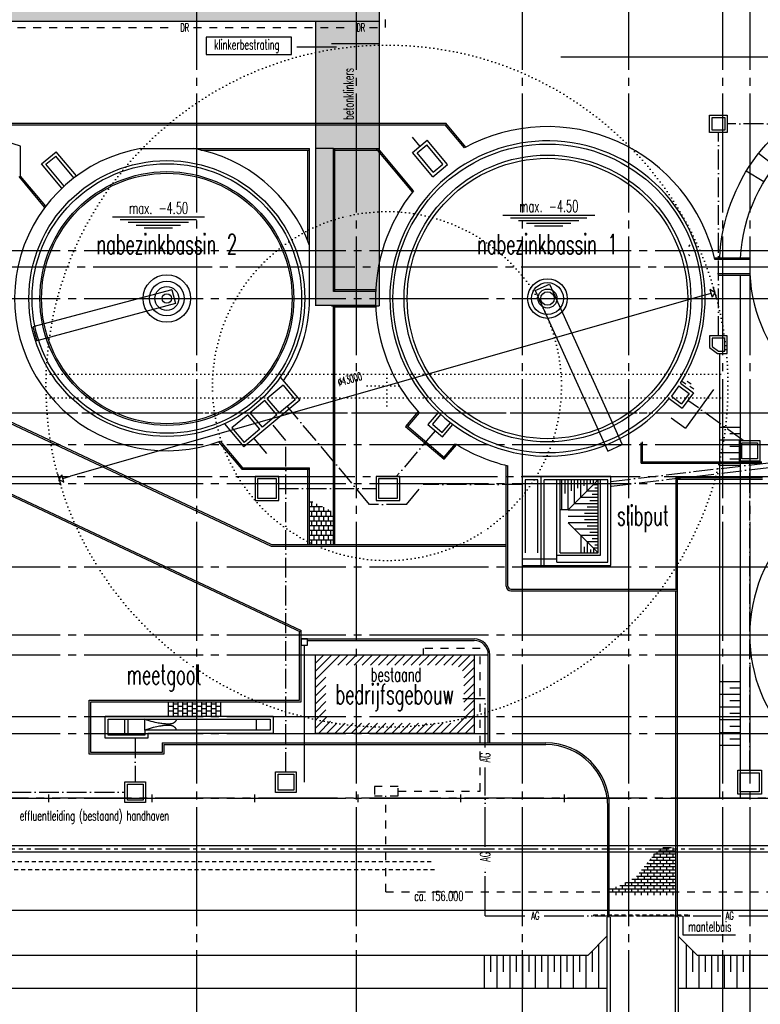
# Model space of a CAD drawing. Extents: x 0 to 295580, y 0 to 170026.
# Tile 15 of 30: x 151818 to 198515, y 36665 to 98749. Entities that reach past the tile are written whole.
import ezdxf
from ezdxf.enums import TextEntityAlignment as Align

# ---------------------------------------------------------------- set-up
doc = ezdxf.new("R2010")
doc.units = 0
doc.header["$LTSCALE"] = 250
doc.header["$PDMODE"] = 3
for name, pattern in [('BORDER_M', [11, 6, -1, 1, -1, 1, -1]), ('CENTRE_M', [7, 5, -1, 0, -1]), ('DCENTRE_L', [13, 10, -1, 0, -1, 0, -1]), ('DOT_M', [1, 0, -1]), ('HIDDEN_S', [1.75, 1, -0.75]), ('STR4', [26, 20, -2, 2, -2]), ('STRAMIEN_X', [36, 30, -2, 2, -2]), ('STRIPE_M', [4, 2, -2])]:
    doc.linetypes.add(name, pattern=pattern)
doc.layers.get('0').update_dxf_attribs({"linetype": 'CONTINUOUS'})
doc.layers.get('DEFPOINTS').update_dxf_attribs({"linetype": 'CONTINUOUS'})
for name, color, linetype in [('B0', 51, 'CONTINUOUS'), ('B1', 52, 'CONTINUOUS'), ('B3', 110, 'CONTINUOUS'), ('B3-AFRAST', 110, 'STR4'), ('B3-CENTRE', 52, 'CENTRE_M'), ('B4', 140, 'CONTINUOUS'), ('BBL3', 12, 'BORDER_M'), ('BDL2', 241, 'DOT_M'), ('BHL1', 61, 'HIDDEN_S'), ('BPP-115', 115, 'CONTINUOUS'), ('BPP-33', 33, 'CONTINUOUS'), ('BPP-47', 47, 'CONTINUOUS'), ('BTXT2', 123, 'CONTINUOUS'), ('BTXT3', 150, 'CONTINUOUS'), ('EL2', 251, 'STRIPE_M'), ('HULP-AG', 50, 'DCENTRE_L'), ('HULP-DR', 254, 'STRIPE_M'), ('HULP-IN', 13, 'BORDER_M'), ('MEETLIJNEN', 20, 'STRAMIEN_X')]:
    doc.layers.add(name, color=color, linetype=linetype)
doc.styles.add('SIMPLEX06', font='SIMPLEX.shx', dxfattribs={"width": 0.6, "height": 625})
doc.styles.get("Standard").update_dxf_attribs({"font": 'txt.shx'})
doc.dimstyles.get("Standard").update_dxf_attribs({"dimscale": 250, "dimtxt": 3, "dimasz": 3, "dimexe": 3, "dimexo": 3, "dimgap": 2, "dimtad": 0, "dimdec": 4, "dimzin": 1, "dimtxsty": 'STANDARD', "dimblk": 'MP1', "dimcen": -3, "dimdle": 1.25, "dimse1": 1, "dimse2": 1, "dimclrd": 256, "dimclre": 256, "dimclrt": 256, "dimazin": 3, "dimtfac": 0.666667, "dimtdec": 4, "dimtix": 1, "dimtmove": 0, "dimatfit": 3, "dimtvp": 0.8, "dimtolj": 1, "dimtzin": 0})

# ---------------------------------------------------------------- blocks, each defined once
blk = doc.blocks.new('AF')
at = {"layer": 'B3-AFRAST'}
blk.add_line((0, -250), (0, 250), dxfattribs=at)
blk = doc.blocks.new('MP1')
for p, q in [((-0.333, 0), (-1, 0)), ((-0.333, 0.333), (-0.333, -0.333)), ((0, 0), (-0.333, 0.333)), ((0, 0), (-0.333, -0.333)), ((0, -0.5), (0, 0.5))]:
    blk.add_line(p, q)
blk = doc.blocks.new('*D15')
at = {"linetype": 'BYBLOCK'}
blk.add_line((258411, 42581), (105871, 42581), dxfattribs=at)
at = {"layer": 'DEFPOINTS', "color": 0, "linetype": 'BYBLOCK'}
for p in [(105121, 44453), (259161, 44453), (105121, 42581)]:
    blk.add_point(p, dxfattribs=at)
at = {"linetype": 'BYBLOCK', "xscale": 750, "yscale": 750, "zscale": 750, "rotation": 180}
blk.add_blockref('MP1', (105121, 42581), dxfattribs=at)
at = {"linetype": 'BYBLOCK', "xscale": 750, "yscale": 750, "zscale": 750}
blk.add_blockref('MP1', (259161, 42581), dxfattribs=at)
at = {"linetype": 'BYBLOCK', "style": 'SIMPLEX06', "width": 0.6}
blk.add_text('ca. 156.000', height=625, dxfattribs=at).set_placement((182141, 43181), align=Align.CENTER)

msp = doc.modelspace()

# ---------------------------------------------------------------- linework, layer by layer
at = {"layer": 'B0'}
msp.add_line((171596.02688, 90623.7796), (170476.02688, 90623.7796), dxfattribs=at)
at = {"layer": 'B1'}
for p, q in [((151876.80468, 90771.3446), (146990.49669, 92302.83576)), ((150571.02339, 92123.7796), (178774.79448, 92123.7796)), ((150586.32759, 92223.7796), (178690.88452, 92223.7796)), ((179868.90441, 90664.29777), (178644.25375, 92123.7796)), ((179958.51644, 90713.0747), (178690.88452, 92223.7796)), ((176555.60952, 91345.90883), (177047.53431, 90759.65569)), ((151876.80468, 88887.8569), (151876.80468, 90771.3446)), ((176587.90765, 90373.98312), (177507.16098, 91145.32826)), ((176869.67406, 90349.33176), (177482.50961, 90863.56185)), ((178504.26462, 89645.88165), (177482.50961, 90863.56185)), ((178786.03103, 89621.23028), (177507.16098, 91145.32826)), ((153192.128, 89653.90135), (154111.38133, 90425.24648)), ((153473.89441, 89629.24998), (154086.72997, 90143.48007)), ((155237.04249, 88772.59098), (154086.72997, 90143.48007)), ((155396.95655, 88893.15759), (154111.38133, 90425.24648)), ((159439.18466, 90623.7796), (170096.02688, 90623.7796)), ((163246.91389, 90523.7796), (170096.02688, 90523.7796)), ((169996.02688, 84766.4466), (169996.02688, 90523.7796)), ((170096.02688, 81167.83576), (170096.02688, 90623.7796)), ((171596.02688, 81617.83576), (171596.02688, 90623.7796)), ((171596.02688, 90623.7796), (174420.19259, 90623.7796)), ((171696.02688, 81617.83576), (171696.02688, 90623.7796)), ((171696.02688, 90523.7796), (174373.56182, 90523.7796)), ((176587.92089, 87884.80922), (174289.65186, 90623.7796)), ((176651.51775, 87964.58981), (174420.19259, 90623.7796)), ((177866.7777, 88849.88515), (176587.90765, 90373.98312)), ((177891.42906, 89131.65156), (176869.67406, 90349.33176)), ((199425.06125, 89510.31782), (198399.55202, 90309.27389)), ((154477.70322, 88121.81246), (153192.128, 89653.90135)), ((154624.20694, 88258.36089), (153473.89441, 89629.24998)), ((177866.7777, 88849.88515), (178786.03103, 89621.23028)), ((177891.42906, 89131.65156), (178504.26462, 89645.88165)), ((153389.4181, 86929.62204), (151776.80468, 88851.45988)), ((153466.02254, 86993.9008), (151876.80468, 88887.8569)), ((198739.73389, 88515.63457), (197627.89466, 89189.2914)), ((157680.58815, 86311.66939), (163469.67115, 86311.66939)), ((182284.41792, 86429.24521), (188073.50093, 86429.24521)), ((158154.76577, 86141.66939), (162966.20643, 86141.66939)), ((158658.23049, 85971.66939), (162462.74171, 85971.66939)), ((159161.69521, 85801.66939), (161959.27699, 85801.66939)), ((182758.59555, 86259.24521), (187570.03621, 86259.24521)), ((183262.06027, 86089.24521), (187066.57149, 86089.24521)), ((183765.52499, 85919.24521), (186563.10677, 85919.24521)), ((184268.98971, 85749.24521), (186059.64205, 85749.24521)), ((159665.15993, 85631.66939), (161455.81227, 85631.66939)), ((194081.05213, 84552.83576), (193981.05213, 84452.83576)), ((194081.05213, 83852.83576), (193981.05213, 83952.83576)), ((197861.60005, 83717.83576), (195631.82775, 83717.83576)), ((197856.44913, 83617.83576), (195655.52971, 83617.83576)), ((197856.44913, 82717.83576), (195824.63816, 82717.83576)), ((197861.60005, 82617.83576), (195838.61037, 82617.83576)), ((197246.02688, 82617.83576), (197246.02688, 49652.83576)), ((184321.04094, 81667.16725), (185231.99583, 82079.67324)), ((185231.99583, 82079.67324), (189815.34378, 71958.06701)), ((161414.22493, 81718.97095), (152656.50224, 79372.34623)), ((161414.22493, 81718.97095), (161647.16207, 80849.63771)), ((174265.37131, 81617.83576), (171596.02688, 81617.83576)), ((174269.98882, 81717.83576), (171696.02688, 81717.83576)), ((184321.04094, 81667.16725), (188904.38889, 71545.56102)), ((161647.16207, 80849.63771), (152889.43938, 78503.01299)), ((171596.02688, 65651.21252), (171596.02688, 80717.83576)), ((171696.02688, 65651.21252), (171696.02688, 80717.83576)), ((174269.98882, 80617.83576), (171696.02688, 80617.83576)), ((152656.50224, 79372.34623), (152889.43938, 78503.01299)), ((195946.02688, 77707.93779), (195946.02688, 49652.83576)), ((168251.21976, 76218.77374), (169472.51622, 74763.2893)), ((193478.96815, 75826.49738), (194303.01865, 75228.56791)), ((193559.01928, 75954.2612), (193814.44158, 75796.90986)), ((194148.78956, 75769.77243), (193893.91983, 75928.11443)), ((168421.05322, 75705.22934), (167425.19544, 74869.60545)), ((168421.05322, 75705.22934), (169190.74981, 74787.94067)), ((193376.18134, 75653.97667), (192906.35348, 75006.47241)), ((193376.18134, 75653.97667), (194023.68561, 75184.14881)), ((194023.68561, 75184.14881), (193553.85775, 74536.64454)), ((194303.01865, 75228.56791), (193598.27685, 74257.31151)), ((195560.0173, 75428.45386), (193798.1628, 73000.31286)), ((194069.86389, 75639.55851), (194325.28619, 75482.20717)), ((169472.51622, 74763.2893), (165948.71178, 71806.4663)), ((167271.98655, 74741.04793), (166352.73322, 73969.70279)), ((168041.68314, 73823.75925), (167271.98655, 74741.04793)), ((168194.89203, 73952.31677), (167425.19544, 74869.60545)), ((169190.74981, 74787.94067), (168194.89203, 73952.31677)), ((192774.22635, 74855.24098), (193598.27685, 74257.31151)), ((192906.35348, 75006.47241), (193553.85775, 74536.64454)), ((149809.54553, 73952.83576), (167669.91382, 65551.21252)), ((149831.89137, 74052.83576), (167692.25966, 65651.21252)), ((167122.42981, 73052.41412), (166352.73322, 73969.70279)), ((176926.56552, 74021.12316), (176146.94832, 73103.24694)), ((177002.78311, 73956.38616), (176287.9029, 73114.72754)), ((178215.59783, 73994.04345), (177556.49419, 73218.05294)), ((164727.41532, 73261.95074), (165948.71178, 71806.4663)), ((166199.52433, 73841.14527), (165203.66656, 73005.52138)), ((166969.22092, 72923.8566), (166199.52433, 73841.14527)), ((168041.68314, 73823.75925), (167122.42981, 73052.41412)), ((178361.51165, 73856.89159), (177838.40337, 73241.01414)), ((178448.14412, 72723.11819), (178971.2524, 73338.99564)), ((192904.37712, 73648.84205), (193798.1628, 73000.31286)), ((165203.66656, 73005.52138), (165973.36315, 72088.23271)), ((166969.22092, 72923.8566), (165973.36315, 72088.23271)), ((176146.94832, 73103.24694), (178585.91133, 71031.66314)), ((176211.68531, 73179.46453), (178650.64832, 71107.88073)), ((177556.49419, 73218.05294), (178471.10532, 72441.20901)), ((177838.40337, 73241.01414), (178448.14412, 72723.11819)), ((178471.10532, 72441.20901), (179130.20896, 73217.19953)), ((195946.02688, 73063.07432), (197246.02688, 73063.07432)), ((196596.02688, 72663.07432), (197246.02688, 72663.07432)), ((164362.8025, 72140.75555), (165825.45495, 70397.63424)), ((164462.53398, 72177.47259), (165872.08571, 70497.63424)), ((190996.02688, 70780.58307), (190996.02688, 72074.12365)), ((191096.02688, 70780.58307), (191096.02688, 72139.79057)), ((195946.02688, 72263.07432), (197246.02688, 72263.07432)), ((178574.43072, 71172.61772), (179289.31093, 72014.27635)), ((178585.91133, 71031.66314), (179365.52852, 71949.53936)), ((188904.38889, 71545.56102), (189815.34378, 71958.06701)), ((195946.02688, 71463.07432), (197246.02688, 71463.07432)), ((196596.02688, 71863.07432), (197246.02688, 71863.07432)), ((190996.02688, 70780.58307), (198612.94205, 70780.58307)), ((191096.02688, 70880.58307), (198608.54762, 70880.58307)), ((196596.02688, 71063.07432), (197246.02688, 71063.07432)), ((165825.45495, 70397.63424), (170096.02688, 70397.63424)), ((165872.08571, 70497.63424), (170096.02688, 70497.63424)), ((169996.02688, 65651.21252), (169996.02688, 70397.63424)), ((170096.02688, 65651.21252), (170096.02688, 70497.63424)), ((182496.02688, 63037.83576), (182496.02688, 70644.26222)), ((182596.02688, 63037.83576), (182596.02688, 70620.05874)), ((195946.02688, 70663.07432), (197246.02688, 70663.07432)), ((148893.366, 69852.83576), (169566.02688, 60128.29339)), ((148915.71184, 69952.83576), (169566.02688, 60238.80501)), ((189096.02688, 69937.83576), (183496.02688, 69937.83576)), ((183496.02688, 69937.83576), (183496.02688, 64337.83576)), ((183696.02688, 69737.83576), (183696.02688, 65137.83576)), ((184496.02688, 69737.83576), (183696.02688, 69737.83576)), ((184496.02688, 65137.83576), (184496.02688, 69737.83576)), ((184696.02688, 64337.83576), (184696.02688, 69937.83576)), ((188896.02688, 69737.83576), (184896.02688, 69737.83576)), ((184896.02688, 64337.83576), (184896.02688, 69737.83576)), ((185696.02688, 64537.83576), (185696.02688, 69737.83576)), ((185896.02688, 65137.83576), (185896.02688, 69737.83576)), ((186006.94226, 67848.75114), (186006.94226, 69737.83576)), ((186206.94226, 68867.98728), (186206.94226, 69737.83576)), ((188296.02688, 69737.83576), (186406.94226, 67848.75114)), ((186406.94226, 67848.75114), (186406.94226, 69737.83576)), ((186606.94226, 69033.6727), (186606.94226, 69737.83576)), ((186806.94226, 68237.83576), (186806.94226, 69737.83576)), ((187006.94226, 69199.35813), (187006.94226, 69737.83576)), ((187206.94226, 68637.83576), (187206.94226, 69737.83576)), ((187406.94226, 69365.04355), (187406.94226, 69737.83576)), ((187606.94226, 69037.83576), (187606.94226, 69737.83576)), ((187806.94226, 69530.72898), (187806.94226, 69737.83576)), ((188006.94226, 69437.83576), (188006.94226, 69737.83576)), ((188206.94226, 69696.4144), (188206.94226, 69737.83576)), ((188254.60552, 69637.83576), (188296.02688, 69637.83576)), ((188296.02688, 65137.83576), (188296.02688, 69737.83576)), ((188446.02688, 64987.83576), (188446.02688, 69737.83576)), ((188896.02688, 64537.83576), (188896.02688, 69737.83576)), ((189096.02688, 64337.83576), (189096.02688, 69937.83576)), ((193196.02688, 69880.58307), (198652.49199, 69880.58307)), ((193196.02688, 69880.58307), (193196.02688, 62837.83576)), ((193296.02688, 69780.58307), (198656.88643, 69780.58307)), ((193296.02688, 62737.83576), (193296.02688, 69780.58307)), ((187596.02688, 69037.83576), (188296.02688, 69037.83576)), ((187996.02688, 69437.83576), (188296.02688, 69437.83576)), ((188088.9201, 69237.83576), (188296.02688, 69237.83576)), ((170096.02688, 68351.21252), (170309.40689, 68351.21252)), ((170246.02688, 68051.21252), (170246.02688, 68351.21252)), ((187196.02688, 68637.83576), (188296.02688, 68637.83576)), ((187757.54925, 68437.83576), (188296.02688, 68437.83576)), ((187923.23467, 68837.83576), (188296.02688, 68837.83576)), ((170096.02688, 68051.21252), (170919.85082, 68051.21252)), ((170096.02688, 67751.21252), (171461.60634, 67751.21252)), ((170246.02688, 67451.21252), (170246.02688, 67751.21252)), ((170396.02688, 67751.21252), (170396.02688, 68051.21252)), ((170546.02688, 68051.21252), (170546.02688, 68213.72314)), ((170546.02688, 67451.21252), (170546.02688, 67751.21252)), ((170696.02688, 67751.21252), (170696.02688, 68051.21252)), ((170846.02688, 68051.21252), (170846.02688, 68083.30563)), ((170846.02688, 67451.21252), (170846.02688, 67751.21252)), ((170996.02688, 67751.21252), (170996.02688, 68018.09688)), ((171146.02688, 67451.21252), (171146.02688, 67751.21252)), ((171296.02688, 67751.21252), (171296.02688, 67863.28223)), ((171446.02688, 67451.21252), (171446.02688, 67761.75722)), ((186406.94226, 67837.83576), (188296.02688, 67837.83576)), ((186796.02688, 68237.83576), (188296.02688, 68237.83576)), ((187591.86382, 68037.83576), (188296.02688, 68037.83576)), ((170096.02688, 67451.21252), (171596.02688, 67451.21252)), ((170096.02688, 67151.21252), (171596.02688, 67151.21252)), ((170246.02688, 66851.21252), (170246.02688, 67151.21252)), ((170396.02688, 67151.21252), (170396.02688, 67451.21252)), ((170546.02688, 66851.21252), (170546.02688, 67151.21252)), ((170696.02688, 67151.21252), (170696.02688, 67451.21252)), ((170846.02688, 66851.21252), (170846.02688, 67151.21252)), ((170996.02688, 67151.21252), (170996.02688, 67451.21252)), ((171146.02688, 66851.21252), (171146.02688, 67151.21252)), ((171296.02688, 67151.21252), (171296.02688, 67451.21252)), ((171446.02688, 66851.21252), (171446.02688, 67151.21252)), ((186406.94226, 67437.83576), (188296.02688, 67437.83576)), ((187426.1784, 67637.83576), (188296.02688, 67637.83576)), ((187426.1784, 67237.83576), (188296.02688, 67237.83576)), ((170096.02688, 66851.21252), (171596.02688, 66851.21252)), ((170096.02688, 66551.21252), (171596.02688, 66551.21252)), ((170246.02688, 66251.21252), (170246.02688, 66551.21252)), ((170396.02688, 66551.21252), (170396.02688, 66851.21252)), ((170546.02688, 66251.21252), (170546.02688, 66551.21252)), ((170696.02688, 66551.21252), (170696.02688, 66851.21252)), ((170846.02688, 66251.21252), (170846.02688, 66551.21252)), ((170996.02688, 66551.21252), (170996.02688, 66851.21252)), ((171146.02688, 66251.21252), (171146.02688, 66551.21252)), ((171296.02688, 66551.21252), (171296.02688, 66851.21252)), ((171446.02688, 66251.21252), (171446.02688, 66551.21252)), ((186406.94226, 67037.83576), (188296.02688, 67037.83576)), ((188296.02688, 65137.83576), (186406.94226, 67026.92038)), ((186796.02688, 66637.83576), (188296.02688, 66637.83576)), ((187591.86382, 66837.83576), (188296.02688, 66837.83576)), ((187757.54925, 66437.83576), (188296.02688, 66437.83576)), ((170096.02688, 66251.21252), (171596.02688, 66251.21252)), ((170096.02688, 65951.21252), (171596.02688, 65951.21252)), ((170246.02688, 65651.21252), (170246.02688, 65951.21252)), ((170396.02688, 65951.21252), (170396.02688, 66251.21252)), ((170546.02688, 65651.21252), (170546.02688, 65951.21252)), ((170696.02688, 65951.21252), (170696.02688, 66251.21252)), ((170846.02688, 65651.21252), (170846.02688, 65951.21252)), ((170996.02688, 65951.21252), (170996.02688, 66251.21252)), ((171146.02688, 65651.21252), (171146.02688, 65951.21252)), ((171296.02688, 65951.21252), (171296.02688, 66251.21252)), ((171446.02688, 65651.21252), (171446.02688, 65951.21252)), ((187196.02688, 66237.83576), (188296.02688, 66237.83576)), ((187206.94226, 66237.83576), (187206.94226, 65137.83576)), ((187596.02688, 65837.83576), (188296.02688, 65837.83576)), ((187606.94226, 65837.83576), (187606.94226, 65137.83576)), ((187923.23467, 66037.83576), (188296.02688, 66037.83576)), ((167669.91382, 65551.21252), (182496.02688, 65551.21252)), ((167692.25966, 65651.21252), (182496.02688, 65651.21252)), ((187406.94226, 65510.62797), (187406.94226, 65137.83576)), ((187806.94226, 65344.94254), (187806.94226, 65137.83576)), ((187996.02688, 65437.83576), (188296.02688, 65437.83576)), ((188006.94226, 65437.83576), (188006.94226, 65137.83576)), ((188088.9201, 65637.83576), (188296.02688, 65637.83576)), ((188254.60552, 65237.83576), (188296.02688, 65237.83576)), ((183496.02688, 64758.03682), (185696.02688, 64758.03682)), ((185696.02688, 64987.83576), (188446.02688, 64987.83576)), ((185896.02688, 65137.83576), (188296.02688, 65137.83576)), ((188206.94226, 65179.25712), (188206.94226, 65137.83576)), ((183496.02688, 64337.83576), (189096.02688, 64337.83576)), ((185696.02688, 64537.83576), (188896.02688, 64537.83576)), ((182796.02688, 62837.83576), (193296.02688, 62837.83576)), ((182796.02688, 62737.83576), (193296.02688, 62737.83576)), ((195946.02688, 57013.48639), (197246.02688, 57013.48639)), ((196596.02688, 56613.48639), (197246.02688, 56613.48639)), ((195946.02688, 56213.48639), (197246.02688, 56213.48639)), ((195946.02688, 55413.48639), (197246.02688, 55413.48639)), ((196596.02688, 55813.48639), (197246.02688, 55813.48639)), ((166750.55014, 53942.83576), (166750.55014, 54642.83576)), ((196596.02688, 55013.48639), (197246.02688, 55013.48639)), ((195946.02688, 54613.48639), (197246.02688, 54613.48639)), ((196596.02688, 54213.48639), (197246.02688, 54213.48639)), ((195946.02688, 53813.48639), (197246.02688, 53813.48639)), ((196596.02688, 53413.48639), (197246.02688, 53413.48639)), ((195946.02688, 53013.48639), (197246.02688, 53013.48639))]:
    msp.add_line(p, q, dxfattribs=at)
at = {"layer": 'B1', "linetype": 'BYBLOCK'}
msp.add_line((194929.03044, 81348.46119), (155023.02332, 69957.21033), dxfattribs=at)
at = {"layer": 'B1'}
for points in [[(195959.05053, 83717.83576, -0.3106475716), (203925.53584, 94202.83576, -0.410896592)], [(197260.69331, 83717.83576, -0.3954000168), (207449.02008, 93487.17244, -0.9943469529)]]:
    msp.add_lwpolyline(points, format="xyb", dxfattribs=at)
for points in [[(195322.17017, 92728.9208), (196422.17017, 92728.9208), (196422.17017, 91628.9208), (195322.17017, 91628.9208)], [(195472.17017, 92578.9208), (196272.17017, 92578.9208), (196272.17017, 91778.9208), (195472.17017, 91778.9208)], [(195823.48349, 77707.93779), (196422.17017, 77707.93779), (196422.17017, 78807.93779), (195322.17017, 78807.93779), (195322.17017, 78071.68978)], [(195872.17017, 77857.93779), (196272.17017, 77857.93779), (196272.17017, 78657.93779), (195472.17017, 78657.93779), (195472.17017, 78148.17703)], [(197196.02688, 72210.33576), (198496.02688, 72210.33576), (198496.02688, 70910.33576), (197196.02688, 70910.33576)], [(197346.02688, 72060.33576), (198346.02688, 72060.33576), (198346.02688, 71060.33576), (197346.02688, 71060.33576)], [(166656.02688, 68437.83576), (168156.02688, 68437.83576), (168156.02688, 69937.83576), (166656.02688, 69937.83576)], [(166806.02688, 68587.83576), (168006.02688, 68587.83576), (168006.02688, 69787.83576), (166806.02688, 69787.83576)], [(174290.58025, 68437.83576), (175790.58025, 68437.83576), (175790.58025, 69937.83576), (174290.58025, 69937.83576)], [(174440.58025, 68587.83576), (175640.58025, 68587.83576), (175640.58025, 69787.83576), (174440.58025, 69787.83576)], [(167956.02688, 51320.24393), (169256.02688, 51320.24393), (169256.02688, 50020.24393), (167956.02688, 50020.24393)], [(168106.02688, 51170.24393), (169106.02688, 51170.24393), (169106.02688, 50170.24393), (168106.02688, 50170.24393)], [(197096.02688, 51420.24393), (198596.02688, 51420.24393), (198596.02688, 49920.24393), (197096.02688, 49920.24393)], [(197246.02688, 51270.24393), (198446.02688, 51270.24393), (198446.02688, 50070.24393), (197246.02688, 50070.24393)], [(158456.02688, 50686.58756), (159756.02688, 50686.58756), (159756.02688, 49386.58756), (158456.02688, 49386.58756)], [(158606.02688, 50536.58756), (159606.02688, 50536.58756), (159606.02688, 49536.58756), (158606.02688, 49536.58756)]]:
    msp.add_lwpolyline(points, close=True, dxfattribs=at)
for centre, radius in [((185096.02688, 81167.83576), 9740), ((185096.02688, 81167.83576), 9040), ((161096.02688, 81167.83576), 8700), ((161096.02688, 81167.83576), 8500), ((185096.02688, 81167.83576), 8840), ((161096.02688, 81167.83576), 8000), ((161096.02688, 81167.83576), 7900), ((161096.02688, 81167.83576), 1500), ((161096.02688, 81167.83576), 1100), ((185096.02688, 81167.83576), 1250), ((185096.02688, 81167.83576), 1000), ((161096.02688, 81167.83576), 750), ((161096.02688, 81167.83576), 300), ((185096.02688, 81167.83576), 600), ((185096.02688, 81167.83576), 428.26132)]:
    msp.add_circle(centre, radius, dxfattribs=at)
for centre, radius, start, end in [((185096.02688, 81167.83576), 10840, 13.0625568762, 118.8296355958), ((185096.02688, 81167.83576), 9940, 327.4960340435, 320.5748311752), ((161096.02688, 81167.83576), 9600, 99.9383094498, 290.5287793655), ((161096.02688, 81167.83576), 9600, 20.3641348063, 80.0616905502), ((185096.02688, 81167.83576), 10840, 141.1703644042, 221.7024958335), ((207566.02688, 83167.83576), 9720, 182.6535308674, 270), ((161096.02688, 81167.83576), 9000, 324.8065069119, 0), ((185096.02688, 81167.83576), 10840, 237.6103067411, 256.6659933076), ((207566.02688, 59952.83576), 9720, 90, 264.0949240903), ((182796.02688, 63037.83576), 300, 180, 270), ((182796.02688, 63037.83576), 200, 180, 270)]:
    msp.add_arc(centre, radius, start, end, dxfattribs=at)
at = {"layer": 'B3'}
for p, q in [((174476.02688, 116652.83576), (174476.02688, 97252.83576)), ((140476.02688, 98652.83576), (174476.02688, 98652.83576)), ((170476.02688, 98652.83576), (170476.02688, 80705.87103)), ((174476.02688, 97252.83576), (174476.02688, 80705.87103)), ((174265.37131, 80717.83576), (170476.02688, 80717.83576)), ((171476.02688, 80705.87103), (174476.02688, 80705.87103)), ((252377.63853, 46652.83576), (104625.71321, 46652.83576)), ((253266.02688, 46252.83576), (104625.71321, 46252.83576))]:
    msp.add_line(p, q, dxfattribs=at)
at = {"layer": 'B3-AFRAST'}
msp.add_line((256366.02688, 49652.83576), (76959.88099, 49652.83576), dxfattribs=at)
at = {"layer": 'B3-CENTRE'}
for p, q in [((207466.02688, 92178.9208), (196422.17017, 92178.9208)), ((195872.17017, 78807.93779), (195872.17017, 91628.9208)), ((197441.01515, 72210.33576), (193950.64775, 74742.93971)), ((173879.90454, 68188.40317), (168692.82092, 74370.12872)), ((168606.02688, 72217.76628), (167710.614, 73284.8778)), ((178013.79976, 72829.63098), (175557.59353, 69937.83576)), ((167406.02688, 71392.07104), (166599.84956, 72352.83576)), ((168606.02688, 51320.24393), (168606.02688, 72217.76628)), ((189096.02688, 69637.22495), (207909.07886, 71860.33576)), ((189131.23249, 69339.29784), (207926.74269, 71560.33576)), ((197846.02688, 51420.24393), (197846.02688, 70910.33576)), ((168156.02688, 69187.83576), (174290.58025, 69187.83576)), ((176201.25595, 68188.40317), (177249.65437, 69437.83576)), ((183496.02688, 69437.83576), (177249.65437, 69437.83576)), ((176201.25595, 68188.40317), (173879.90454, 68188.40317)), ((186406.94226, 67848.75114), (185896.02688, 67848.75114)), ((159106.02688, 53442.83576), (159106.02688, 50686.58756)), ((133785.29223, 50036.58756), (158456.02688, 50036.58756))]:
    msp.add_line(p, q, dxfattribs=at)
at = {"layer": 'B4'}
msp.add_lwpolyline([(180466.02688, 53742.83576), (170466.02688, 53742.83576), (170466.02688, 58702.83576), (180466.02688, 58702.83576)], close=True, dxfattribs=at)
at = {"layer": 'BBL3'}
msp.add_line((106742.41236, 73952.83576), (259466.02688, 73952.83576), dxfattribs=at)
at = {"layer": 'BDL2'}
for p, q in [((153489.11226, 76402.83576), (196462.9415, 76402.83576)), ((174976.02688, 74402.83576), (174976.02688, 76902.83576)), ((173726.02688, 75652.83576), (176226.02688, 75652.83576)), ((153489.11226, 74902.83576), (196462.9415, 74902.83576))]:
    msp.add_line(p, q, dxfattribs=at)
for radius in [21500, 11000]:
    msp.add_circle((174976.02688, 75652.83576), radius, dxfattribs=at)
at = {"layer": 'BHL1'}
for p, q in [((177768.27957, 45652.83576), (103226.02688, 45652.83576)), ((177975.38635, 45152.83576), (103433.13366, 45152.83576)), ((188020, 42315), (194020, 42315)), ((194020, 42215), (188020, 42215))]:
    msp.add_line(p, q, dxfattribs=at)
at = {"layer": 'BPP-115'}
msp.add_solid([(170476.02688, 80717.83576), (174476.02688, 80705.87103), (170476.02688, 98652.83576), (174476.02688, 98652.83576)], dxfattribs=at)
at = {"layer": 'BPP-33'}
msp.add_solid([(140476.02688, 98652.83576), (140476.02688, 116652.83576), (174476.02688, 98696.04109), (174476.02688, 116652.83576)], dxfattribs=at)
at = {"layer": 'BPP-47'}
msp.add_line((171476.02688, 97252.83576), (174476.02688, 97252.83576), dxfattribs=at)
at = {"layer": 'BTXT2'}
for p, q in [((169285, 97035), (171785, 97035)), ((220900, 96380), (185930, 96380)), ((193196.02688, 42152.83576), (193196.02688, 62737.83576)), ((193296.02688, 42152.83576), (193296.02688, 62737.83576)), ((169566.02688, 55742.83576), (169566.02688, 60238.80501)), ((169466.02688, 55842.83576), (169466.02688, 60175.33399)), ((169566.02688, 59702.83576), (180466.02688, 59702.83576)), ((169969.95201, 59602.83576), (180466.02688, 59602.83576)), ((169769.95201, 50670.24393), (169769.95201, 59302.83576)), ((177266.38299, 59100.65725), (177266.38299, 58702.83576)), ((170466.02688, 57149.49657), (172019.36607, 58702.83576)), ((170466.02688, 57663.02279), (171505.83985, 58702.83576)), ((170466.02688, 58176.54902), (170992.31362, 58702.83576)), ((171879.73561, 58049.67907), (172532.8923, 58702.83576)), ((172393.26184, 58049.67907), (173046.41853, 58702.83576)), ((172906.78806, 58049.67907), (173559.94475, 58702.83576)), ((173420.31429, 58049.67907), (174073.47098, 58702.83576)), ((173933.84052, 58049.67907), (174586.99721, 58702.83576)), ((174447.36674, 58049.67907), (175100.52343, 58702.83576)), ((174960.89297, 58049.67907), (175614.04966, 58702.83576)), ((175474.4192, 58049.67907), (176127.57589, 58702.83576)), ((175987.94542, 58049.67907), (176641.10211, 58702.83576)), ((176501.47165, 58049.67907), (177154.62834, 58702.83576)), ((177014.99788, 58049.67907), (177668.15457, 58702.83576)), ((177528.5241, 58049.67907), (178181.68079, 58702.83576)), ((178042.05033, 58049.67907), (178695.20702, 58702.83576)), ((178555.57655, 58049.67907), (179208.73325, 58702.83576)), ((179069.10278, 58049.67907), (179722.25947, 58702.83576)), ((179486.83228, 57953.88235), (180235.7857, 58702.83576)), ((179736.14685, 57689.67069), (180466.02688, 58419.55071)), ((181366.02688, 53142.83576), (181366.02688, 58702.83576)), ((181466.02688, 53142.83576), (181466.02688, 58702.83576)), ((179812.87019, 57252.8678), (180466.02688, 57906.02449)), ((170466.02688, 56635.97034), (171119.18357, 57289.12703)), ((179812.87019, 56739.34157), (180466.02688, 57392.49826)), ((170466.02688, 56122.44411), (171119.18357, 56775.6008)), ((179812.87019, 56225.81534), (180466.02688, 56878.97203)), ((170466.02688, 55608.91789), (171119.18357, 56262.07458)), ((179812.87019, 55712.28912), (180466.02688, 56365.44581)), ((156206.02688, 52442.83576), (156206.02688, 55842.83576)), ((156206.02688, 55842.83576), (169466.02688, 55842.83576)), ((156306.02688, 52542.83576), (156306.02688, 55742.83576)), ((156306.02688, 55742.83576), (169566.02688, 55742.83576)), ((161207.26576, 54842.83576), (161207.26576, 55742.83576)), ((161507.26576, 55442.83576), (161207.26576, 55442.83576)), ((161507.26576, 54842.83576), (161507.26576, 55742.83576)), ((161807.26576, 55592.83576), (161507.26576, 55592.83576)), ((161807.26576, 55292.83576), (161507.26576, 55292.83576)), ((161807.26576, 54842.83576), (161807.26576, 55742.83576)), ((162107.26576, 55442.83576), (161807.26576, 55442.83576)), ((162107.26576, 54842.83576), (162107.26576, 55742.83576)), ((162407.26576, 55592.83576), (162107.26576, 55592.83576)), ((162407.26576, 55292.83576), (162107.26576, 55292.83576)), ((162407.26576, 54842.83576), (162407.26576, 55742.83576)), ((162707.26576, 55442.83576), (162407.26576, 55442.83576)), ((162707.26576, 54842.83576), (162707.26576, 55742.83576)), ((163007.26576, 55592.83576), (162707.26576, 55592.83576)), ((163007.26576, 55292.83576), (162707.26576, 55292.83576)), ((163007.26576, 54842.83576), (163007.26576, 55742.83576)), ((163307.26576, 55442.83576), (163007.26576, 55442.83576)), ((163307.26576, 54842.83576), (163307.26576, 55742.83576)), ((163607.26576, 55592.83576), (163307.26576, 55592.83576)), ((163607.26576, 55292.83576), (163307.26576, 55292.83576)), ((163607.26576, 54842.83576), (163607.26576, 55742.83576)), ((163907.26576, 55442.83576), (163607.26576, 55442.83576)), ((163907.26576, 54842.83576), (163907.26576, 55742.83576)), ((164207.26576, 55592.83576), (163907.26576, 55592.83576)), ((164207.26576, 55292.83576), (163907.26576, 55292.83576)), ((164207.26576, 54842.83576), (164207.26576, 55742.83576)), ((164507.26576, 55442.83576), (164207.26576, 55442.83576)), ((164507.26576, 54842.83576), (164507.26576, 55742.83576)), ((170466.02688, 55095.39166), (171119.18357, 55748.54835)), ((178870.46928, 53742.83576), (180466.02688, 55338.39336)), ((179812.87019, 55198.76289), (180466.02688, 55851.91958)), ((158456.02688, 53642.83576), (158456.02688, 54642.83576)), ((158656.02688, 53642.83576), (158656.02688, 54642.83576)), ((159706.02688, 53942.83576), (159706.02688, 54642.83576)), ((161507.26576, 55142.83576), (161207.26576, 55142.83576)), ((161807.26576, 54992.83576), (161507.26576, 54992.83576)), ((162107.26576, 55142.83576), (161807.26576, 55142.83576)), ((162407.26576, 54992.83576), (162107.26576, 54992.83576)), ((162707.26576, 55142.83576), (162407.26576, 55142.83576)), ((163007.26576, 54992.83576), (162707.26576, 54992.83576)), ((163307.26576, 55142.83576), (163007.26576, 55142.83576)), ((163607.26576, 54992.83576), (163307.26576, 54992.83576)), ((163907.26576, 55142.83576), (163607.26576, 55142.83576)), ((164207.26576, 54992.83576), (163907.26576, 54992.83576)), ((164507.26576, 55142.83576), (164207.26576, 55142.83576)), ((170466.02688, 54581.86543), (171119.18357, 55235.02212)), ((170466.02688, 54068.33921), (171181.93985, 54784.25218)), ((179383.99551, 53742.83576), (180466.02688, 54824.86713)), ((170654.04966, 53742.83576), (171419.34728, 54508.13338)), ((171167.57589, 53742.83576), (171820.73258, 54395.99245)), ((171681.10211, 53742.83576), (172334.2588, 54395.99245)), ((172194.62834, 53742.83576), (172847.78503, 54395.99245)), ((172708.15457, 53742.83576), (173361.31126, 54395.99245)), ((173221.68079, 53742.83576), (173874.83748, 54395.99245)), ((173735.20702, 53742.83576), (174388.36371, 54395.99245)), ((174248.73325, 53742.83576), (174901.88994, 54395.99245)), ((174762.25947, 53742.83576), (175415.41616, 54395.99245)), ((175275.7857, 53742.83576), (175928.94239, 54395.99245)), ((175789.31193, 53742.83576), (176442.46862, 54395.99245)), ((176302.83815, 53742.83576), (176955.99484, 54395.99245)), ((176816.36438, 53742.83576), (177469.52107, 54395.99245)), ((177329.89061, 53742.83576), (177983.0473, 54395.99245)), ((177843.41683, 53742.83576), (178496.57352, 54395.99245)), ((178356.94306, 53742.83576), (179010.09975, 54395.99245)), ((179897.52174, 53742.83576), (180466.02688, 54311.3409)), ((160806.02688, 53142.83576), (184996.02688, 53142.83576)), ((160806.02688, 53142.83576), (160806.02688, 52542.83576)), ((160906.02688, 53042.83576), (184996.02688, 53042.83576)), ((160906.02688, 53042.83576), (160906.02688, 52442.83576)), ((160906.02688, 52442.83576), (156206.02688, 52442.83576)), ((160806.02688, 52542.83576), (156306.02688, 52542.83576)), ((188896.02688, 42152.83576), (188896.02688, 49142.83576)), ((188996.02688, 42152.83576), (188996.02688, 49142.83576)), ((191686.23271, 45952.83576), (193196.02688, 45952.83576)), ((191796.02688, 46152.83576), (191796.02688, 45952.83576)), ((191852.92145, 46152.83576), (193196.02688, 46152.83576)), ((191996.02688, 46271.72424), (191996.02688, 46152.83576)), ((191996.02688, 45952.83576), (191996.02688, 45752.83576)), ((192106.12137, 46352.83576), (193196.02688, 46352.83576)), ((192196.02688, 46419.07315), (192196.02688, 46352.83576)), ((192196.02688, 46152.83576), (192196.02688, 45952.83576)), ((192377.58589, 46552.83576), (192918.9392, 46552.83576)), ((192396.02688, 46352.83576), (192396.02688, 46152.83576)), ((192396.02688, 45952.83576), (192396.02688, 45752.83576)), ((192596.02688, 46552.83576), (192596.02688, 46352.83576)), ((192596.02688, 46152.83576), (192596.02688, 45952.83576)), ((192796.02688, 46352.83576), (192796.02688, 46152.83576)), ((192796.02688, 45952.83576), (192796.02688, 45752.83576)), ((192996.02688, 46552.83576), (192996.02688, 46352.83576)), ((192996.02688, 46152.83576), (192996.02688, 45952.83576)), ((191186.1665, 45352.83576), (193196.02688, 45352.83576)), ((191196.02688, 45364.66665), (191196.02688, 45352.83576)), ((191352.85524, 45552.83576), (193196.02688, 45552.83576)), ((191396.02688, 45604.63487), (191396.02688, 45552.83576)), ((191396.02688, 45352.83576), (191396.02688, 45152.83576)), ((191519.54398, 45752.83576), (193196.02688, 45752.83576)), ((191596.02688, 45844.60309), (191596.02688, 45752.83576)), ((191596.02688, 45552.83576), (191596.02688, 45352.83576)), ((191796.02688, 45752.83576), (191796.02688, 45552.83576)), ((191796.02688, 45352.83576), (191796.02688, 45152.83576)), ((191996.02688, 45552.83576), (191996.02688, 45352.83576)), ((192196.02688, 45752.83576), (192196.02688, 45552.83576)), ((192196.02688, 45352.83576), (192196.02688, 45152.83576)), ((192396.02688, 45552.83576), (192396.02688, 45352.83576)), ((192596.02688, 45752.83576), (192596.02688, 45552.83576)), ((192596.02688, 45352.83576), (192596.02688, 45152.83576)), ((192796.02688, 45552.83576), (192796.02688, 45352.83576)), ((192996.02688, 45752.83576), (192996.02688, 45552.83576)), ((192996.02688, 45352.83576), (192996.02688, 45152.83576)), ((190716.48893, 44752.83576), (193196.02688, 44752.83576)), ((190796.02688, 44752.83576), (190796.02688, 44552.83576)), ((190872.39193, 44952.83576), (193196.02688, 44952.83576)), ((190996.02688, 44952.83576), (190996.02688, 44752.83576)), ((191028.29493, 45152.83576), (193196.02688, 45152.83576)), ((191196.02688, 45152.83576), (191196.02688, 44952.83576)), ((191196.02688, 44752.83576), (191196.02688, 44552.83576)), ((191396.02688, 44952.83576), (191396.02688, 44752.83576)), ((191596.02688, 45152.83576), (191596.02688, 44952.83576)), ((191596.02688, 44752.83576), (191596.02688, 44552.83576)), ((191796.02688, 44952.83576), (191796.02688, 44752.83576)), ((191996.02688, 45152.83576), (191996.02688, 44952.83576)), ((191996.02688, 44752.83576), (191996.02688, 44552.83576)), ((192196.02688, 44952.83576), (192196.02688, 44752.83576)), ((192396.02688, 45152.83576), (192396.02688, 44952.83576)), ((192396.02688, 44752.83576), (192396.02688, 44552.83576)), ((192596.02688, 44952.83576), (192596.02688, 44752.83576)), ((192796.02688, 45152.83576), (192796.02688, 44952.83576)), ((192796.02688, 44752.83576), (192796.02688, 44552.83576)), ((192996.02688, 44952.83576), (192996.02688, 44752.83576)), ((189668.63345, 44152.83576), (193196.02688, 44152.83576)), ((189796.02688, 44152.83576), (189796.02688, 43952.83576)), ((189996.02688, 44352.83576), (189996.02688, 44152.83576)), ((190036.93618, 44352.83576), (193196.02688, 44352.83576)), ((190196.02688, 44439.22703), (190196.02688, 44352.83576)), ((190196.02688, 44152.83576), (190196.02688, 43952.83576)), ((190396.02688, 44352.83576), (190396.02688, 44152.83576)), ((190405.23892, 44552.83576), (193196.02688, 44552.83576)), ((190596.02688, 44552.83576), (190596.02688, 44352.83576)), ((190596.02688, 44152.83576), (190596.02688, 43952.83576)), ((190796.02688, 44352.83576), (190796.02688, 44152.83576)), ((190996.02688, 44552.83576), (190996.02688, 44352.83576)), ((190996.02688, 44152.83576), (190996.02688, 43952.83576)), ((191196.02688, 44352.83576), (191196.02688, 44152.83576)), ((191396.02688, 44552.83576), (191396.02688, 44352.83576)), ((191396.02688, 44152.83576), (191396.02688, 43952.83576)), ((191596.02688, 44352.83576), (191596.02688, 44152.83576)), ((191796.02688, 44552.83576), (191796.02688, 44352.83576)), ((191796.02688, 44152.83576), (191796.02688, 43952.83576)), ((191996.02688, 44352.83576), (191996.02688, 44152.83576)), ((192196.02688, 44552.83576), (192196.02688, 44352.83576)), ((192196.02688, 44152.83576), (192196.02688, 43952.83576)), ((192396.02688, 44352.83576), (192396.02688, 44152.83576)), ((192596.02688, 44552.83576), (192596.02688, 44352.83576)), ((192596.02688, 44152.83576), (192596.02688, 43952.83576)), ((192796.02688, 44352.83576), (192796.02688, 44152.83576)), ((192996.02688, 44552.83576), (192996.02688, 44352.83576)), ((192996.02688, 44152.83576), (192996.02688, 43952.83576)), ((188996.02688, 43952.83576), (193196.02688, 43952.83576)), ((188996.02688, 43752.83576), (193196.02688, 43752.83576)), ((189196.02688, 43952.83576), (189196.02688, 43752.83576)), ((189396.02688, 44070.35314), (189396.02688, 43952.83576)), ((189396.02688, 43752.83576), (189396.02688, 43552.83576)), ((189596.02688, 43952.83576), (189596.02688, 43752.83576)), ((189796.02688, 43752.83576), (189796.02688, 43552.83576)), ((189996.02688, 43952.83576), (189996.02688, 43752.83576)), ((190196.02688, 43752.83576), (190196.02688, 43552.83576)), ((190396.02688, 43952.83576), (190396.02688, 43752.83576)), ((190596.02688, 43752.83576), (190596.02688, 43552.83576)), ((190796.02688, 43952.83576), (190796.02688, 43752.83576)), ((190996.02688, 43752.83576), (190996.02688, 43552.83576)), ((191196.02688, 43952.83576), (191196.02688, 43752.83576)), ((191396.02688, 43752.83576), (191396.02688, 43552.83576)), ((191596.02688, 43952.83576), (191596.02688, 43752.83576)), ((191796.02688, 43752.83576), (191796.02688, 43552.83576)), ((191996.02688, 43952.83576), (191996.02688, 43752.83576)), ((192196.02688, 43752.83576), (192196.02688, 43552.83576)), ((192396.02688, 43952.83576), (192396.02688, 43752.83576)), ((192596.02688, 43752.83576), (192596.02688, 43552.83576)), ((192796.02688, 43952.83576), (192796.02688, 43752.83576)), ((192996.02688, 43752.83576), (192996.02688, 43552.83576)), ((193660, 41030), (193660, 42225)), ((188846.02688, 42152.83576), (188846.02688, 33152.83576)), ((189046.02688, 42152.83576), (189046.02688, 33099.24592)), ((193146.02688, 42152.83576), (193146.02688, 33099.24592)), ((193346.02688, 42152.83576), (193346.02688, 33152.83576)), ((196950, 41030), (193660, 41030)), ((187643.94535, 39752.83576), (188846.02688, 40954.91729)), ((188333.75538, 37652.83576), (188333.75538, 40442.64579)), ((194548.10841, 39752.83576), (193346.02688, 40954.91729)), ((193858.29837, 37652.83576), (193858.29837, 40442.64579)), ((187643.94535, 39752.83576), (79426.02688, 39752.83576)), ((181133.75538, 37652.83576), (181133.75538, 39752.83576)), ((181533.75538, 38702.83576), (181533.75538, 39752.83576)), ((181933.75538, 37652.83576), (181933.75538, 39752.83576)), ((182333.75538, 38702.83576), (182333.75538, 39752.83576)), ((182733.75538, 37652.83576), (182733.75538, 39752.83576)), ((183133.75538, 38702.83576), (183133.75538, 39752.83576)), ((183533.75538, 37652.83576), (183533.75538, 39752.83576)), ((183933.75538, 38702.83576), (183933.75538, 39752.83576)), ((184333.75538, 37652.83576), (184333.75538, 39752.83576)), ((184733.75538, 38702.83576), (184733.75538, 39752.83576)), ((185133.75538, 37652.83576), (185133.75538, 39752.83576)), ((185533.75538, 38702.83576), (185533.75538, 39752.83576)), ((185933.75538, 37652.83576), (185933.75538, 39752.83576)), ((186333.75538, 38702.83576), (186333.75538, 39752.83576)), ((186733.75538, 37652.83576), (186733.75538, 39752.83576)), ((187133.75538, 38702.83576), (187133.75538, 39752.83576)), ((187533.75538, 37652.83576), (187533.75538, 39752.83576)), ((187933.75538, 38702.83576), (187933.75538, 40042.64579)), ((194258.29837, 38702.83576), (194258.29837, 40042.64579)), ((287226.92898, 39752.83576), (194548.10841, 39752.83576)), ((194658.29837, 37652.83576), (194658.29837, 39752.83576)), ((195058.29837, 38702.83576), (195058.29837, 39752.83576)), ((195458.29837, 37652.83576), (195458.29837, 39752.83576)), ((195858.29837, 38702.83576), (195858.29837, 39752.83576)), ((196258.29837, 37652.83576), (196258.29837, 39752.83576)), ((196658.29837, 38702.83576), (196658.29837, 39752.83576)), ((197058.29837, 37652.83576), (197058.29837, 39752.83576)), ((197458.29837, 38702.83576), (197458.29837, 39752.83576)), ((197858.29837, 37652.83576), (197858.29837, 39752.83576)), ((188846.02688, 37652.83576), (78556.1784, 37652.83576)), ((287226.92898, 37652.83576), (193346.02688, 37652.83576))]:
    msp.add_line(p, q, dxfattribs=at)
for points in [[(163570.89853, 96559.1508), (168958.84878, 96559.1508), (168958.84878, 97638.70735), (163570.89853, 97638.70735)], [(169569.95201, 59302.83576), (169969.95201, 59302.83576), (169969.95201, 59702.83576), (169569.95201, 59702.83576)], [(159906.02688, 53742.83576), (159906.02688, 53442.83576), (157206.02688, 53442.83576), (157206.02688, 54842.83576), (167806.02688, 54842.83576), (167806.02688, 53742.83576)], [(159706.02688, 53942.83576), (159706.02688, 53642.83576), (157406.02688, 53642.83576), (157406.02688, 54642.83576), (167606.02688, 54642.83576), (167606.02688, 53942.83576)]]:
    msp.add_lwpolyline(points, close=True, dxfattribs=at)
for points in [[(180595, 96360, 0, 250, 0), (181345, 96360, 0, 0, 0), (186685, 96360, 0, 0, 0)], [(165001.1434, 54328.85687, 0, 250, 0), (165001.1434, 55078.85687, 0, 0, 0), (165001.1434, 57206.18502, 0, 0, 0), (164038.88103, 57206.18502, 0, 0, 0)], [(150275, 50180, 0, 250, 0), (150275, 49430, 0, 0, 0), (150275, 48015, 0, 0, 0), (162605, 48015, 0, 0, 0)]]:
    msp.add_lwpolyline(points, format="xyseb", dxfattribs=at)
for points in [[(161706.02688, 54642.83576), (161699.46673, 54609.13378), (161689.78535, 54579.73382), (161677.60699, 54554.04368), (161663.55588, 54531.47115), (161648.25628, 54511.42402), (161632.33243, 54493.31007), (161616.27584, 54476.61107), (161600.04702, 54461.10466), (161583.47376, 54446.64245), (161566.38382, 54433.07605), (161548.60498, 54420.25709), (161529.96502, 54408.03717), (161510.29781, 54396.32103), (161489.46168, 54385.22592), (161467.32104, 54374.9222), (161443.74031, 54365.58025), (161418.5839, 54357.37043), (161391.71624, 54350.46312), (161363.00541, 54344.97587), (161332.33415, 54340.81493), (161299.58886, 54337.83376), (161264.65596, 54335.88581), (161227.42184, 54334.82451), (161187.77291, 54334.50331), (161145.61481, 54334.81626), (161100.93014, 54335.81986), (161053.72074, 54337.61118), (161003.98842, 54340.28733), (160951.73502, 54343.9454), (160896.96239, 54348.68248), (160839.40056, 54354.66344), (160777.69252, 54362.32429), (160710.20946, 54372.1688), (160635.32257, 54384.70076), (160551.40304, 54400.42395), (160456.82208, 54419.84216), (160350.56102, 54443.46229), (160234.04186, 54471.80382), (160109.29672, 54505.38933), (159978.35776, 54544.74143), (159843.2571, 54590.3827), (159706.02688, 54642.83576)], [(161706.02688, 53942.83576), (161699.46673, 53976.53774), (161689.78535, 54005.9377), (161677.60699, 54031.62784), (161663.55588, 54054.20037), (161648.25628, 54074.2475), (161632.33243, 54092.36145), (161616.27584, 54109.06045), (161600.04702, 54124.56687), (161583.47376, 54139.02907), (161566.38382, 54152.59547), (161548.60498, 54165.41443), (161529.96502, 54177.63435), (161510.29781, 54189.35049), (161489.46168, 54200.4456), (161467.32104, 54210.74932), (161443.74031, 54220.09127), (161418.5839, 54228.30109), (161391.71624, 54235.2084), (161363.00541, 54240.69565), (161332.33415, 54244.85659), (161299.58886, 54247.83776), (161264.65596, 54249.78572), (161227.42184, 54250.84702), (161187.77291, 54251.16822), (161145.61481, 54250.85526), (161100.93014, 54249.85166), (161053.72074, 54248.06034), (161003.98842, 54245.38419), (160951.73502, 54241.72612), (160896.96239, 54236.98904), (160839.40056, 54231.00808), (160777.69252, 54223.34723), (160710.20946, 54213.50272), (160635.32257, 54200.97076), (160551.40304, 54185.24757), (160456.82208, 54165.82936), (160350.56102, 54142.20923), (160234.04186, 54113.86771), (160109.29672, 54080.28219), (159978.35776, 54040.9301), (159843.2571, 53995.28882), (159706.02688, 53942.83576)]]:
    msp.add_lwpolyline(points, dxfattribs=at)
for centre, radius in [((180466.02688, 58702.83576), 1000), ((180466.02688, 58702.83576), 900), ((184996.02688, 49142.83576), 4000), ((184996.02688, 49142.83576), 3900)]:
    msp.add_arc(centre, radius, 0, 90, dxfattribs=at)
at = {"layer": 'EL2'}
for p, q in [((180858.85689, 59100.65725), (177266.38299, 59100.65725)), ((180858.85689, 50103.26834), (180858.85689, 59100.65725)), ((174896.02688, 43752.83576), (174896.02688, 49803.26834)), ((175681.9357, 50103.26834), (180858.85689, 50103.26834)), ((174896.02688, 43752.83576), (255466.02688, 43752.83576))]:
    msp.add_line(p, q, dxfattribs=at)
msp.add_lwpolyline([(174181.9357, 49803.26834), (175681.9357, 49803.26834), (175681.9357, 50403.26834), (174181.9357, 50403.26834)], close=True, dxfattribs=at)
at = {"layer": 'HULP-AG'}
for p, q in [((181160, 55930), (179750, 55930)), ((181160, 52852.13217), (181160, 55930)), ((181160, 46591.41788), (181160, 51591.41788)), ((181160, 42252.83576), (181160, 45330.70359)), ((181160, 42252.83576), (183766.78571, 42252.83576)), ((184895.35714, 42252.83576), (189895.35714, 42252.83576)), ((188020, 42215), (188020, 42315)), ((191023.92857, 42252.83576), (196023.92857, 42252.83576)), ((194020, 42315), (194020, 42215)), ((197152.5, 42252.83576), (202152.5, 42252.83576))]:
    msp.add_line(p, q, dxfattribs=at)
at = {"layer": 'HULP-DR'}
for p, q in [((174876.02688, 98252.83576), (174874.28228, 101172.25517)), ((151676.02688, 98252.83576), (161676.02688, 98252.83576)), ((162776.02688, 98252.83576), (172776.02688, 98252.83576)), ((173876.02688, 98252.83576), (174876.02688, 98252.83576))]:
    msp.add_line(p, q, dxfattribs=at)
at = {"layer": 'HULP-IN'}
msp.add_line((253266.02688, 46452.83576), (104625.71321, 46452.83576), dxfattribs=at)
at = {"layer": 'MEETLIJNEN'}
for p, q in [((162993.07602, 14586.27077), (162993.07602, 170025.80184)), ((173058.07602, 14586.27077), (173058.07602, 170025.80184)), ((183513.07602, 14586.27077), (183513.07602, 170025.80184)), ((190223.07602, 14586.27077), (190223.07602, 170025.80184)), ((196143.07602, 14586.27077), (196143.07602, 170025.80184)), ((197883.07602, 14586.27077), (197883.07602, 170025.80184)), ((11877.32481, 84202.83576), (278973.09449, 84202.83576)), ((11877.32481, 81167.83576), (278973.09449, 81167.83576)), ((11877.32481, 71952.83576), (278973.09449, 71952.83576)), ((11877.32481, 69502.83576), (278973.09449, 69502.83576)), ((11877.32481, 64247.83576), (278973.09449, 64247.83576)), ((11877.32481, 59952.83576), (278973.09449, 59952.83576)), ((11877.32481, 58702.83576), (278973.09449, 58702.83576)), ((11877.32481, 54802.83576), (278973.09449, 54802.83576)), ((11877.32481, 53742.83576), (278973.09449, 53742.83576)), ((11877.32481, 49652.83576), (278973.09449, 49652.83576))]:
    msp.add_line(p, q, dxfattribs=at)
at = {"layer": 'MEETLIJNEN', "color": 1}
msp.add_line((11877.32481, 73952.83576), (278973.09449, 73952.83576), dxfattribs=at)
at = {"layer": 'MEETLIJNEN'}
for points in [[(11877.32481, 82651.962), (12444.13441, 82651.962), (12444.13441, 83167.83576), (278973.09449, 83167.83576)], [(11877.32481, 70651.07756), (12444.13441, 70651.07756), (12444.13441, 69937.83576), (278973.09449, 69937.83576)]]:
    msp.add_lwpolyline(points, dxfattribs=at)

# ---------------------------------------------------------------- block references
at = {"layer": 'B1', "linetype": 'BYBLOCK', "xscale": 750, "yscale": 750, "zscale": 750}
for p, rotation in [((195650.22333, 81554.32717), 15.93150301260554), ((154301.83042, 69751.34435), 195.9315030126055)]:
    msp.add_blockref('MP1', p, dxfattribs=dict(at, rotation=rotation))
at = {"layer": 'B3-AFRAST'}
for p in [(153652.28584, 49652.83576), (160163.78392, 49652.83576), (166645.99491, 49652.83576), (173157.49299, 49652.83576), (179639.70398, 49652.83576), (186160.96443, 49652.83576)]:
    msp.add_blockref('AF', p, dxfattribs=at)

# ---------------------------------------------------------------- texts
at = {"layer": 'B1', "width": 0.6}
for p in [(160575.12965, 86874.16939), (185178.95942, 86991.74521)]:
    msp.add_text('max. -4.50', height=750, dxfattribs=at).set_placement(p, align=Align.MIDDLE)
at = {"layer": 'B1', "linetype": 'BYBLOCK', "style": 'SIMPLEX06', "width": 0.6}
msp.add_text('%%c43000', height=500, rotation=15.9315030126, dxfattribs=at).set_placement((172700.30722, 75841.95432), align=Align.CENTER)
at = {"layer": 'BTXT2', "style": 'SIMPLEX06', "width": 0.6}
for s, height, p in [('klinkerbestrating', 625, (164079.85673, 96867.61473)), ('bestaand', 875, (173945, 57015)), ('effluentleiding (bestaand) handhaven', 625, (151820, 48250)), ('mantelbuis', 625, (193975, 41255))]:
    msp.add_text(s, height=height, dxfattribs=at).set_placement(p)
at = {"layer": 'BTXT2', "width": 0.6}
for s, p in [('nabezinkbassin 2', (161096.02688, 83972.54995)), ('nabezinkbassin 1', (185096.02688, 83972.54995)), ('slibput', (191116.71802, 66859.8633))]:
    msp.add_text(s, height=1250, dxfattribs=at).set_placement(p, align=Align.CENTER)
msp.add_text('meetgoot', height=1250, dxfattribs=at).set_placement((163288.88103, 56831.18502), align=Align.RIGHT)
at = {"layer": 'BTXT3', "style": 'SIMPLEX06', "width": 0.6}
msp.add_text('betonklinkers', height=625, rotation=90, dxfattribs=at).set_placement((172865, 92425))
msp.add_text('bedrijfsgebouw', height=1250, dxfattribs=at).set_placement((175466.02688, 55594.49173), align=Align.CENTER)
at = {"layer": 'HULP-AG', "style": 'SIMPLEX06', "width": 0.6}
for p in [(181160, 52221.77502), (181160, 45961.06074)]:
    msp.add_text('AG', height=625, rotation=90, dxfattribs=at).set_placement(p, align=Align.MIDDLE)
for p in [(184331.07143, 42252.83576), (196588.21429, 42252.83576)]:
    msp.add_text('AG', height=500, dxfattribs=at).set_placement(p, align=Align.MIDDLE)
at = {"layer": 'HULP-DR', "style": 'SIMPLEX06', "width": 0.6}
for p in [(162226.02688, 98252.83576), (173326.02688, 98252.83576)]:
    msp.add_text('DR', height=500, dxfattribs=at).set_placement(p, align=Align.MIDDLE)

# ---------------------------------------------------------------- dimensions: what is measured, and where the dimension line sits
at = {"layer": 'BTXT3'}
dim = msp.add_linear_dim(base=(101226.02688, 42580.52501), p1=(255266.02688, 44452.83576), p2=(101226.02688, 44452.83576), text='ca. 156.000', dimstyle='STANDARD', dxfattribs=at)
dim.commit()
dim.dimension.update_dxf_attribs({"geometry": '*D15', "text_midpoint": (178246.02688, 43180.52501), "insert": (-3895, 0)})

doc.saveas('drawing.dxf')
